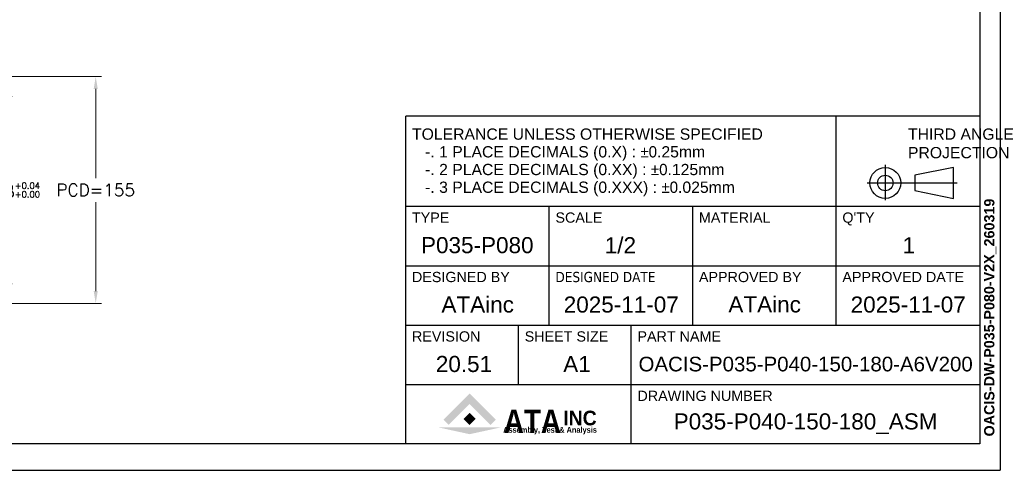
# Model space of a CAD drawing. Extents: x 0 to 1685, y -10 to 1188.
# Tile 8 of 26: x 1012 to 1685, y 0 to 308. Entities that reach past the tile are written whole.
import ezdxf
from ezdxf.enums import TextEntityAlignment as Align

# ---------------------------------------------------------------- set-up
doc = ezdxf.new("R2010")
doc.units = 0
doc.header["$LTSCALE"] = 25.4
doc.layers.get('0').update_dxf_attribs({"linetype": 'CONTINUOUS'})
doc.layers.get('Defpoints').update_dxf_attribs({"linetype": 'CONTINUOUS'})
doc.layers.add('ATA-DIM', color=252, linetype='CONTINUOUS', lineweight=25)
doc.layers.add('ATA-TEXT', color=7, linetype='CONTINUOUS', lineweight=25)
doc.styles.get("Standard").update_dxf_attribs({"font": 'simplex.shx'})
doc.styles.add('주 문자 (ISO)', font='arial.ttf')
doc.dimstyles.new('ata_A1', dxfattribs={"dimtxt": 4.2, "dimasz": 4.2, "dimexe": 2, "dimexo": 2, "dimgap": 2, "dimtad": 0, "dimtih": 1, "dimtoh": 1, "dimdec": 6, "dimdsep": 46, "dimtxsty": 'Standard', "dimcen": 0, "dimclrd": 252, "dimclre": 252, "dimclrt": 4, "dimadec": 6, "dimazin": 2, "dimtfac": 1, "dimtdec": 6, "dimtofl": 0, "dimtmove": 0, "dimatfit": 3, "dimfxl": 0, "dimtolj": 1, "dimtzin": 0, "dimlwd": 0, "dimlwe": 0, "dimarcsym": 0})

# ---------------------------------------------------------------- blocks, each defined once
blk = doc.blocks.new('*D12976')
at = {"layer": 'ATA-DIM', "color": 252, "lineweight": 0}
for p, q in [((816.01, 269.02), (1068.18, 269.02)), ((1064.18, 260.62), (1064.18, 199.72)), ((1064.18, 122.42), (1064.18, 183.32)), ((816.01, 114.02), (1068.18, 114.02))]:
    blk.add_line(p, q, dxfattribs=at)
at = {"layer": 'ATA-DIM', "color": 252}
for points in [[(1065.58, 260.62), (1062.78, 260.62), (1064.18, 269.02)], [(1062.78, 122.42), (1065.58, 122.42), (1064.18, 114.02)]]:
    blk.add_solid(points, dxfattribs=at)
at = {"layer": 'Defpoints', "color": 0}
for p in [(812.01, 269.02), (1064.18, 269.02), (812.01, 114.02)]:
    blk.add_point(p, dxfattribs=at)
at = {"layer": 'ATA-DIM', "color": 4, "insert": (1064.18, 191.52), "char_height": 8.4, "attachment_point": 5}
blk.add_mtext('PCD=155', dxfattribs=at)
blk = doc.blocks.new('*D12964')
at = {"layer": 'ATA-DIM', "color": 252, "lineweight": 0}
for p, q in [((822.59, 255.52), (1007.1, 255.52)), ((1003.1, 247.12), (1003.1, 200.42)), ((1003.1, 135.92), (1003.1, 182.62)), ((822.59, 127.52), (1007.1, 127.52))]:
    blk.add_line(p, q, dxfattribs=at)
at = {"layer": 'ATA-DIM', "color": 252}
for points in [[(1004.5, 247.12), (1001.7, 247.12), (1003.1, 255.52)], [(1001.7, 135.92), (1004.5, 135.92), (1003.1, 127.52)]]:
    blk.add_solid(points, dxfattribs=at)
at = {"layer": 'Defpoints', "color": 0}
for p in [(818.59, 255.52), (818.59, 127.52), (1003.1, 127.52)]:
    blk.add_point(p, dxfattribs=at)
at = {"layer": 'ATA-DIM', "color": 4, "insert": (1003.1, 191.52), "char_height": 8.4, "attachment_point": 5}
blk.add_mtext('%%C128{\\H0.5x;\\S+0.04^ +0.00;}', dxfattribs=at)
blk = doc.blocks.new('ata-Title-A1-002')
for color, points in [(176, [(14.63, 6.49), (12.84, 8.28), (21.79, 17.23), (30.75, 8.28), (28.96, 6.49), (21.79, 13.66)]), (30, [(21.79, 10.66), (23.88, 8.57), (21.79, 6.49), (19.71, 8.57)]), (9, [(32.34, 5.64), (21.79, 3.34), (11.25, 5.64)])]:
    blk.add_hatch(color=color).paths.add_polyline_path(points)
at = {"color": 253}
for p, q in [((0, 0), (0, 112)), ((196, 112), (0, 112)), ((147, 40.6), (147, 112)), ((196, 112), (196, 0)), ((0, 81.2), (196, 81.2)), ((49, 40.6), (49, 81.2)), ((98, 40.6), (98, 81.2)), ((0, 60.9), (196, 60.9)), ((0, 40.6), (196, 40.6)), ((38.5, 20.3), (38.5, 40.6)), ((77, 0), (77, 40.6)), ((0, 20.3), (196, 20.3)), ((196, 0), (0, 0))]:
    blk.add_line(p, q, dxfattribs=at)
for p, q in [((163.75, 95.32), (163.75, 83.26)), ((187.03, 94.45), (173.85, 91.82)), ((187.03, 83.91), (187.03, 94.45)), ((173.85, 91.82), (173.85, 86.55)), ((157.57, 89.18), (188.27, 89.18)), ((173.85, 86.55), (187.03, 83.91)), ((0, 81.2), (196, 81.2))]:
    blk.add_line(p, q)
for radius in [5.27, 2.64]:
    blk.add_circle((163.75, 89.18), radius)
at = {"char_height": 3.85, "attachment_point": 1, "style": '주 문자 (ISO)'}
for s, insert, line_spacing_factor in [('TOLERANCE UNLESS OTHERWISE SPECIFIED\\P   -. 1 PLACE DECIMALS (0.X) : {\\fAIGDT|b0|i0|c2|p2;`0}.25mm\\P   -. 2 PLACE DECIMALS (0.XX) : {\\fAIGDT|b0|i0|c2|p2;`0}.125mm \\P   -. 3 PLACE DECIMALS (0.XXX) : {\\fAIGDT|b0|i0|c2|p2;`0}.025mm', (2.11, 107.8), 0.942857), ('THIRD ANGLE\\PPROJECTION', (171.5, 107.8), 0.987884)]:
    blk.add_mtext(s, dxfattribs=dict(at, insert=insert, line_spacing_factor=line_spacing_factor))
at = {"char_height": 3.5, "attachment_point": 1, "style": '주 문자 (ISO)'}
for s, insert in [('TYPE', (2.1, 79.1)), ('SCALE', (51.11, 79.1)), ('MATERIAL', (100.1, 79.1)), ("Q'TY", (149.1, 79.1)), ('DESIGNED BY', (2.1, 58.8)), ('{\\fTahoma|b0|i0|c0|p34;DESIGNED \\fTahoma|b0|i0|c129|p34;DATE}', (51.1, 58.8)), ('APPROVED BY', (100.11, 58.8)), ('APPROVED DATE', (149.1, 58.8)), ('REVISION', (2.1, 38.5)), ('SHEET SIZE', (40.6, 38.5)), ('PART NAME', (79.11, 38.5)), ('DRAWING NUMBER', (79.11, 18.2))]:
    blk.add_mtext(s, dxfattribs=dict(at, insert=insert))
at = {"color": 176, "insert": (33.46, 3.77), "char_height": 8, "width": 37.1563, "attachment_point": 7, "line_spacing_factor": 0.5, "style": '주 문자 (ISO)'}
blk.add_mtext('{\\fArial|b1|i0|c0|p34;\\W0.85;ATA}', dxfattribs=at)
at = {"color": 9, "style": '주 문자 (ISO)'}
for s, insert, char_height, attachment_point in [('{\\fArial|b1|i0|c0|p34;\\W0.95;INC}', (53.76, 6.3), 5, 7), ('{\\fArial|b1|i0|c0|p34;\\W0.9;Assembly, Test & Analysis}', (49.25, 5.84), 2, 2)]:
    blk.add_mtext(s, dxfattribs=dict(at, insert=insert, char_height=char_height, attachment_point=attachment_point))
at = {"style": '주 문자 (ISO)'}
for tag, p in [('TYPE_001', (24.5, 67.9)), ('SCALE_001', (73.5, 67.9)), ('MATERIAL_001', (122.5, 67.9)), ('QTY_001', (171.5, 67.9)), ('DESIGNED_BY_001', (24.5, 47.6)), ('APPROVED_BY_001', (122.5, 47.64)), ('APPROVED_DATE_001', (171.5, 47.6)), ('REVISION_001', (19.25, 27.3)), ('SHEET_SIZE_001', (57.75, 27.3)), ('PART_NAME_001', (136.5, 27.3)), ('DRAWING_NUMBER_001', (136.5, 7))]:
    blk.add_attdef(tag, text='', height=5.5, dxfattribs=at).set_placement(p, align=Align.MIDDLE_CENTER)
at = {"color": 7, "style": '주 문자 (ISO)'}
blk.add_attdef('DESIGNED_DATE_001', text='', height=5.5, dxfattribs=at).set_placement((73.5, 47.6), align=Align.MIDDLE_CENTER)
blk = doc.blocks.new('ata-Border-A1-002')
at = {"color": 253, "ltscale": 0.5}
for p in [(841, 594), (0, 0)]:
    blk.add_line(p, (841, 0), dxfattribs=at)
for p, q in [((834, 585), (834, 9)), ((834, 9), (7, 9))]:
    blk.add_line(p, q)

msp = doc.modelspace()

# ---------------------------------------------------------------- block references
at = {"xscale": 2, "yscale": 2, "zscale": 2}
msp.add_blockref('ata-Border-A1-002', (0, 0), dxfattribs=at)
ref = msp.add_blockref('ata-Title-A1-002', (1276, 18), dxfattribs=dict(xscale=2, yscale=2, zscale=2))
ref.add_attrib('SCALE_001', '1/2', (1411.901, 148.3055), dxfattribs={"height": 11, "style": '주 문자 (ISO)'})
ref.add_attrib('TYPE_001', 'P035-P080', (1286.368, 148.3715), dxfattribs={"height": 11, "style": '주 문자 (ISO)'})
ref.add_attrib('DESIGNED_BY_001', 'ATAinc', (1300.327, 107.788), dxfattribs={"height": 11, "style": '주 문자 (ISO)'})
ref.add_attrib('DESIGNED_DATE_001', '2025-11-07', (1383.8675, 107.7715), dxfattribs={"color": 7, "height": 11, "style": '주 문자 (ISO)'})
ref.add_attrib('APPROVED_BY_001', 'ATAinc', (1496.327, 107.8634995), dxfattribs={"height": 11, "style": '주 문자 (ISO)'})
ref.add_attrib('APPROVED_DATE_001', '2025-11-07', (1579.8675, 107.7715), dxfattribs={"height": 11, "style": '주 문자 (ISO)'})
ref.add_attrib('PART_NAME_001', 'OACIS-P035-P040-150-180-A6V200', (1434.955, 67.6), dxfattribs={"height": 10, "style": '주 문자 (ISO)'})
ref.add_attrib('DRAWING_NUMBER_001', 'P035-P040-150-180_ASM', (1458.954, 27.93), dxfattribs={"height": 11, "style": '주 문자 (ISO)'})
ref.add_attrib('QTY_001', '1', (1615.304, 148.278), dxfattribs={"height": 11, "style": '주 문자 (ISO)'})
ref.add_attrib('REVISION_001', '20.51', (1296.4765, 67.1715), dxfattribs={"height": 11, "style": '주 문자 (ISO)'})
ref.add_attrib('SHEET_SIZE_001', 'A1', (1383.5195, 67.078), dxfattribs={"color": 7, "height": 11, "style": '주 문자 (ISO)'})

# ---------------------------------------------------------------- texts
at = {"layer": 'ATA-TEXT', "color": 7, "insert": (1671.0322022, 23.1397998), "char_height": 3.5, "attachment_point": 1, "rotation": 90, "line_spacing_factor": 1.027748, "style": '주 문자 (ISO)'}
msp.add_mtext('{\\fArial|b1|i0|c129|p34;\\H2.00000x;OACIS-DW-P035-P080-V2X_260319}', dxfattribs=at)

# ---------------------------------------------------------------- dimensions: what is measured, and where the dimension line sits
at = {"layer": 'ATA-DIM'}
dim = msp.add_linear_dim(base=(1064.1845072, 269.0202838), p1=(812.0071168, 114.0202838), p2=(812.0071168, 269.0202838), angle=90, text='PCD=<>', dimstyle='ata_A1', override={"dimscale": 2, "dimtxt": 4.2, "dimtxsty": 'Standard', "dimtp": 0.1, "dimtm": 0.1, "dimtfac": 0.71, "dimtdec": 2, "dimtfill": 0, "dimtolj": 0, "dimtzin": 8}, dxfattribs=at)
dim.commit()
dim.dimension.update_dxf_attribs({"geometry": '*D12976', "text_midpoint": (1064.1845072, 191.5202838)})
dim = msp.add_linear_dim(base=(1003.1012256, 127.5202838), p1=(818.5876432, 255.5202838), p2=(818.5876432, 127.5202838), angle=89.9999999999, text='%%C<>{\\H0.5x;\\S+0.04^ +0.00;}', dimstyle='ata_A1', override={"dimscale": 2, "dimtp": 0.1, "dimtm": 0.1, "dimtfac": 0.71, "dimtdec": 2, "dimtolj": 0, "dimtzin": 8}, dxfattribs=at)
dim.commit()
dim.dimension.update_dxf_attribs({"geometry": '*D12964', "text_midpoint": (1003.1012256, 191.5202838), "dimtype": 160})

doc.saveas('drawing.dxf')
